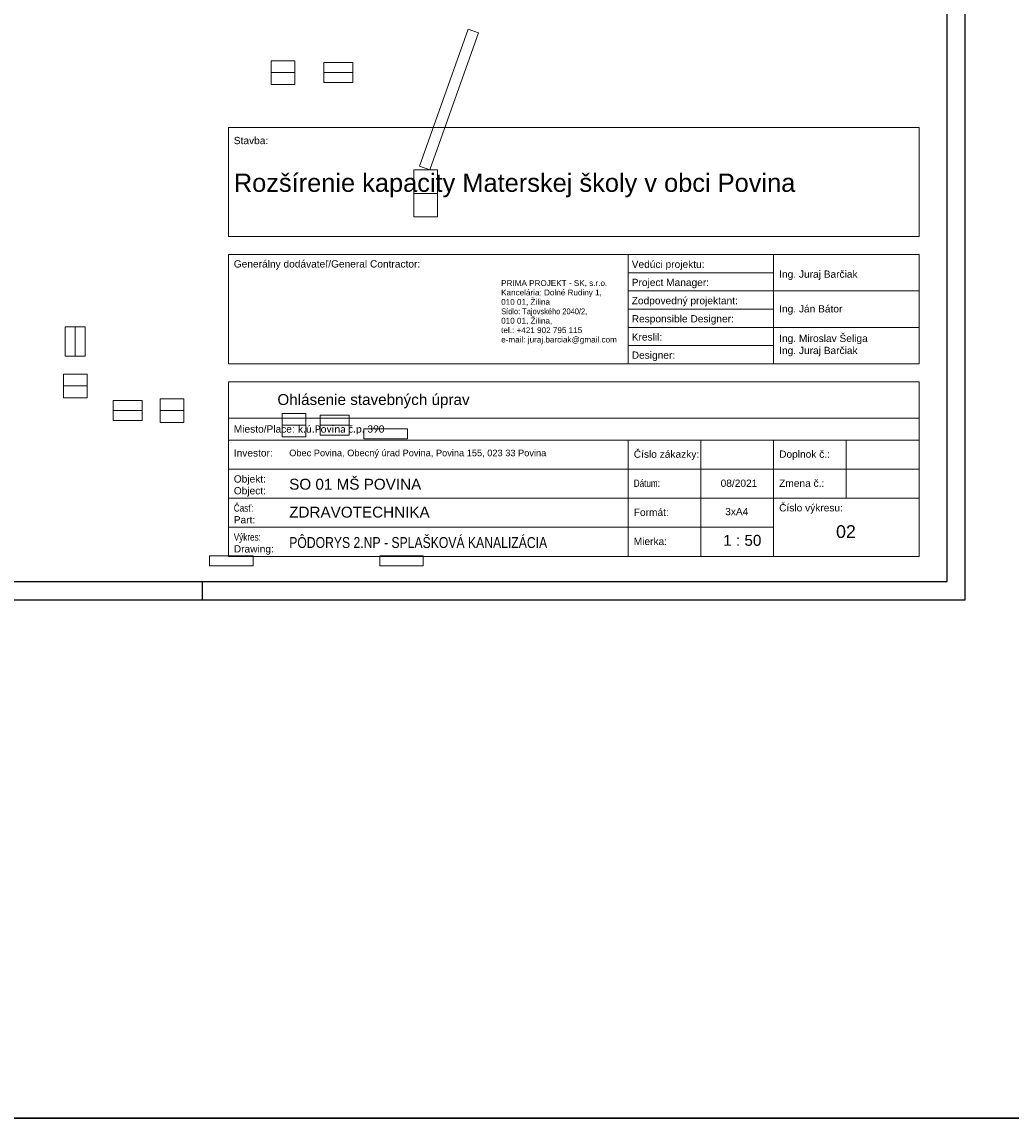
# Model space of a CAD drawing. Header units: millimetres. Extents: x -1674 to 107018, y 6909 to 78196.
# Tile 7 of 24: x 24819 to 38427, y 10857 to 25935. Entities that reach past the tile are written whole.
import ezdxf

# ---------------------------------------------------------------- set-up
doc = ezdxf.new("R2010")
doc.units = ezdxf.units.MM
doc.layers.get('Defpoints').update_dxf_attribs({"color": 2, "lineweight": 30})
for name, color, linetype, lineweight in [('G-ANNO-TEXT', 7, 'Continuous', 9), ('G-ANNO-TTLB', 7, 'Continuous', 9), ('ramik', 61, 'Continuous', 25)]:
    doc.layers.add(name, color=color, linetype=linetype, lineweight=lineweight)
doc.styles.add('Arial_11', font='arial.ttf', dxfattribs={"height": 3.175})
doc.styles.add('Arial_6', font='arial.ttf', dxfattribs={"height": 1.6})
doc.styles.add('Arial_7', font='arial.ttf', dxfattribs={"height": 3.5})
doc.styles.add('Arial_8', font='arial.ttf', dxfattribs={"height": 3})
doc.styles.add('Arial_9', font='arial.ttf', dxfattribs={"width": 0.8, "height": 2.8})

# ---------------------------------------------------------------- blocks, each defined once
blk = doc.blocks.new('*T82')
at = {"layer": 'Defpoints', "color": 8, "linetype": 'ByBlock', "lineweight": 0}
for p, q in [((-275, 0), (-275, 400)), ((0, 400), (-275, 400)), ((-137, 0), (-137, 400)), ((0, 0), (0, 400)), ((0, 0), (-275, 0))]:
    blk.add_line(p, q, dxfattribs=at)
blk = doc.blocks.new('*T83')
at = {"layer": 'Defpoints', "color": 8, "linetype": 'ByBlock', "lineweight": 0}
for p, q in [((0, 0), (325, 0)), ((0, 0), (0, -325)), ((325, 0), (325, -325)), ((0, -162), (325, -162)), ((0, -325), (325, -325))]:
    blk.add_line(p, q, dxfattribs=at)
blk = doc.blocks.new('*T84')
at = {"layer": 'Defpoints', "color": 8, "linetype": 'ByBlock', "lineweight": 0}
for p, q in [((0, 275), (400, 275)), ((0, 0), (0, 275)), ((400, 0), (400, 275)), ((0, 137), (400, 137)), ((0, 0), (400, 0))]:
    blk.add_line(p, q, dxfattribs=at)
blk = doc.blocks.new('*T85')
at = {"layer": 'Defpoints', "color": 8, "linetype": 'ByBlock', "lineweight": 0}
for p, q in [((0, 0), (325, 0)), ((0, 0), (0, -325)), ((325, 0), (325, -325)), ((0, -162), (325, -162)), ((0, -325), (325, -325))]:
    blk.add_line(p, q, dxfattribs=at)
blk = doc.blocks.new('*T86')
at = {"layer": 'Defpoints', "color": 8, "linetype": 'ByBlock', "lineweight": 0}
for p, q in [((0, 137), (600, 137)), ((0, 0), (0, 137)), ((0, 0), (600, 0)), ((600, 0), (600, 137))]:
    blk.add_line(p, q, dxfattribs=at)
blk = doc.blocks.new('*T87')
at = {"layer": 'Defpoints', "color": 8, "linetype": 'ByBlock', "lineweight": 0}
for p, q in [((0, 137), (600, 137)), ((0, 0), (0, 137)), ((0, 0), (600, 0)), ((600, 0), (600, 137))]:
    blk.add_line(p, q, dxfattribs=at)
blk = doc.blocks.new('*T88')
at = {"layer": 'Defpoints', "color": 8, "linetype": 'ByBlock', "lineweight": 0}
for p, q in [((0, 137), (600, 137)), ((0, 0), (0, 137)), ((0, 0), (600, 0)), ((600, 0), (600, 137))]:
    blk.add_line(p, q, dxfattribs=at)
blk = doc.blocks.new('*T89')
at = {"layer": 'Defpoints', "color": 8, "linetype": 'ByBlock', "lineweight": 0}
for p, q in [((0, 275), (400, 275)), ((0, 0), (0, 275)), ((400, 0), (400, 275)), ((0, 137), (400, 137)), ((0, 0), (400, 0))]:
    blk.add_line(p, q, dxfattribs=at)
blk = doc.blocks.new('*T90')
at = {"layer": 'Defpoints', "color": 8, "linetype": 'ByBlock', "lineweight": 0}
for p, q in [((0, 0), (325, 0)), ((0, 0), (0, -325)), ((325, 0), (325, -325)), ((0, -162), (325, -162)), ((0, -325), (325, -325))]:
    blk.add_line(p, q, dxfattribs=at)
blk = doc.blocks.new('*T91')
at = {"layer": 'Defpoints', "color": 8, "linetype": 'ByBlock', "lineweight": 0}
for p, q in [((0, 275), (400, 275)), ((0, 0), (0, 275)), ((400, 0), (400, 275)), ((0, 137), (400, 137)), ((0, 0), (400, 0))]:
    blk.add_line(p, q, dxfattribs=at)
blk = doc.blocks.new('*T92')
at = {"layer": 'Defpoints', "color": 8, "linetype": 'ByBlock', "lineweight": 0}
for p, q in [((0, 0), (325, 0)), ((0, 0), (0, -325)), ((325, 0), (325, -325)), ((0, -162), (325, -162)), ((0, -325), (325, -325))]:
    blk.add_line(p, q, dxfattribs=at)
blk = doc.blocks.new('*T24')
at = {"layer": 'Defpoints', "color": 8, "linetype": 'ByBlock', "lineweight": 0}
for p, q in [((0, 0), (325, 0)), ((0, 0), (0, -325)), ((325, 0), (325, -325)), ((0, -325), (325, -325))]:
    blk.add_line(p, q, dxfattribs=at)
blk = doc.blocks.new('*T25')
at = {"layer": 'Defpoints', "color": 8, "linetype": 'ByBlock', "lineweight": 0}
for p, q in [((0, 0), (325, 0)), ((0, 0), (0, -325)), ((325, 0), (325, -325)), ((0, -325), (325, -325))]:
    blk.add_line(p, q, dxfattribs=at)
blk = doc.blocks.new('*T26')
at = {"layer": 'Defpoints', "color": 8, "linetype": 'ByBlock', "lineweight": 0}
for p, q in [((-141, 50), (526, 1935)), ((0, 0), (668, 1885)), ((668, 1885), (526, 1935)), ((0, 0), (-141, 50))]:
    blk.add_line(p, q, dxfattribs=at)
blk = doc.blocks.new('*U426')
at = {"layer": 'ramik'}
blk.add_line((-210, 5), (-210, 0), dxfattribs=at)
for points in [[(-630, 0), (0, 0), (0, 297), (-630, 297)], [(-625, 5), (-5, 5), (-5, 292), (-625, 292)]]:
    blk.add_lwpolyline(points, close=True, dxfattribs=at)

msp = doc.modelspace()

# ---------------------------------------------------------------- linework, layer by layer
at = {"color": 30, "lineweight": 30}
msp.add_lwpolyline([(-1674, 78196), (52034, 78196), (52034, 10857), (-1674, 10857)], close=True, dxfattribs=at)
at = {"layer": 'G-ANNO-TTLB', "color": 7}
for p, q in [((27660, 22984, 0), (27660, 24484, 0)), ((37160, 24484, 0), (27660, 24484, 0)), ((37160, 22984, 0), (37160, 24484, 0)), ((37160, 22984, 0), (27660, 22984, 0)), ((27660, 21234, 0), (27660, 22734, 0)), ((37160, 22734, 0), (27660, 22734, 0)), ((33160, 21234, 0), (33160, 22734, 0)), ((35160, 21234, 0), (35160, 22734, 0)), ((37160, 21234, 0), (37160, 22734, 0)), ((35160, 22484, 0), (33160, 22484, 0)), ((37160, 22234, 0), (33160, 22234, 0)), ((35160, 21984, 0), (33160, 21984, 0)), ((37160, 21734, 0), (33160, 21734, 0)), ((35160, 21484, 0), (33160, 21484, 0)), ((37160, 21234, 0), (27660, 21234, 0)), ((37160, 20984, 0), (27660, 20984, 0)), ((27660, 20984, 0), (27660, 18584, 0)), ((37160, 18584, 0), (37160, 20984, 0)), ((27660, 20484, 0), (37160, 20484, 0)), ((27660, 20184, 0), (37160, 20184, 0)), ((33160, 18584, 0), (33160, 20184, 0)), ((34160, 18584, 0), (34160, 20184, 0)), ((35160, 18584, 0), (35160, 20184, 0)), ((36160, 19384, 0), (36160, 20184, 0)), ((27660, 19784, 0), (37160, 19784, 0)), ((27660, 19384, 0), (37160, 19384, 0)), ((27660, 18984, 0), (35160, 18984, 0)), ((27660, 18584, 0), (37160, 18584, 0))]:
    msp.add_line(p, q, dxfattribs=at)

# ---------------------------------------------------------------- block references
for name, p in [('*T26', (30431, 23902)), ('*T85', (28248, 25401)), ('*T84', (28973, 25102)), ('*T24', (30211, 23902)), ('*T25', (30211, 23577)), ('*T82', (25691, 21339)), ('*T83', (25391, 21091)), ('*T89', (26073, 20452)), ('*T90', (26723, 20752)), ('*T92', (28398, 20551)), ('*T91', (28923, 20252)), ('*T88', (29524, 20200)), ('*T86', (27399, 18454)), ('*T87', (29741, 18454))]:
    msp.add_blockref(name, p)
at = {"layer": 'ramik', "xscale": 49.99999999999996, "yscale": 49.99999999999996, "zscale": 49.99999999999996}
msp.add_blockref('*U426', (37797, 17987), dxfattribs=at)

# ---------------------------------------------------------------- texts
at = {"layer": 'G-ANNO-TEXT', "color": 7, "insert": (34494, 19250, 0), "char_height": 100, "width": 396.84, "attachment_point": 1, "style": 'Arial_11'}
msp.add_mtext('3xA4', dxfattribs=at)
at = {"layer": 'G-ANNO-TTLB', "color": 7, "attachment_point": 1}
for s, insert, char_height, width, style in [('Stavba: ', (27734, 24354, 0), 100, 513.08, 'Arial_6'), ('{\\W1;\\C0;Rozšírenie kapacity Materskej školy v\\~obci Povina\\~}', (27734, 23848, 0), 250, 10132.95, 'Arial_9'), ('Generálny dodávateľ/General Contractor:', (27734, 22657, 0), 100, 2700.54, 'Arial_6'), ('Vedúci projektu:', (33208, 22652, 0), 100, 1879.02, 'Arial_6'), ('Ing. Juraj Barčiak', (35236, 22516, 0), 100, 1827.09, 'Arial_6'), ('PRIMA PROJEKT - SK, s.r.o.', (31412, 22383, 0), 80, 1767.53, 'Arial_6'), ('Project Manager:', (33208, 22402, 0), 100, 1051.81, 'Arial_6'), ('Kancelária: Dolné Rudiny 1,', (31412, 22254, 0), 80, 1456.57, 'Arial_6'), ('Zodpovedný projektant:', (33208, 22152, 0), 100, 1868.68, 'Arial_6'), ('010 01, Žilina ', (31412, 22124, 0), 80, 1392.05, 'Arial_6'), ('Ing. Ján Bátor', (35236, 22039, 0), 100, 1827.09, 'Arial_6'), ('{\\W0.8;Sídlo: Tajovského 2040/2,}', (31412, 21994, 0), 80, 1392.05, 'Arial_6'), ('010 01, Žilina, ', (31412, 21865, 0), 80, 1285.43, 'Arial_6'), ('Responsible Designer:', (33208, 21902, 0), 100, 1398.14, 'Arial_6'), ('tel.: +421 902 795 115', (31412, 21735, 0), 80, 1105.69, 'Arial_6'), ('e-mail: juraj.barciak@gmail.com', (31412, 21606, 0), 80, 1585.42, 'Arial_6'), ('Kreslil:', (33208, 21652, 0), 100, 420.08, 'Arial_6'), ('Ing. Miroslav Šeliga\\PIng. Juraj Barčiak', (35236, 21633, 0), 100, 1863.76, 'Arial_6'), ('Designer:', (33208, 21402, 0), 100, 593.25, 'Arial_6'), ('{\\W5.1529;  }Ohlásenie stavebných úprav', (27734, 20816, 0), 150, 4681.76, 'Arial_7'), ('Miesto/Place: ', (27734, 20386, 0), 100, 872.24, 'Arial_6'), ('{\\fCalibri|b0|i0|c238|p34;k.ú.Povina č.p. 390}', (28616, 20386, 0), 100, 5676.45, 'Arial_6'), ('Investor: ', (27734, 20057, 0), 100, 574.01, 'Arial_6'), ('{\\H0.90909x;\\C0;Obec Povina, Obecný úrad Povina, Povina 155, 023 33 Povina\\H1.09999x;\\C1;                                     }', (28496, 20052, 0), 100, 5050.9, 'Arial_6'), ('Číslo zákazky:', (33236, 20040, 0), 100, 1358.19, 'Arial_6'), ('Doplnok č.: ', (35236, 20040, 0), 100, 856.63, 'Arial_6'), ('Objekt:', (27734, 19699, 0), 100, 439.32, 'Arial_6'), ('SO 01 MŠ POVINA', (28496, 19651, 0), 150, 3259.59, 'Arial_7'), ('{\\W0.8;Dátum:}', (33236, 19640, 0), 100, 99.41, 'Arial_6'), ('08/2021', (34431, 19640, 0), 100, 500.25, 'Arial_6'), ('Zmena č.: ', (35236, 19640, 0), 100, 803.04, 'Arial_6'), ('Object: ', (27734, 19537, 0), 100, 477.81, 'Arial_6'), ('{\\W0.8;Časť:}', (27734, 19299, 0), 100, 99.41, 'Arial_6'), ('Číslo výkresu:', (35236, 19302, 0), 100, 1196.17, 'Arial_6'), ('ZDRAVOTECHNIKA', (28496, 19267, 0), 150, 804.89, 'Arial_7'), ('Formát:', (33236, 19240, 0), 100, 320.68, 'Arial_6'), ('Part: ', (27734, 19137, 0), 100, 330.3, 'Arial_6'), ('02', (36019, 19012, 0), 175, 286.2, 'Arial_8'), ('{\\W0.8;Výkres:}', (27734, 18899, 0), 100, 93, 'Arial_6'), ('{\\W0.8;PÔDORYS 2.NP - SPLAŠKOVÁ KANALIZÁCIA}', (28496, 18849, 0), 150, 4808.46, 'Arial_7'), ('Mierka:', (33236, 18840, 0), 100, 452.15, 'Arial_6'), (' 1 : 50', (34409, 18879, 0), 150, 577.22, 'Arial_7'), ('Drawing: ', (27734, 18737, 0), 100, 577.22, 'Arial_6')]:
    msp.add_mtext(s, dxfattribs=dict(at, insert=insert, char_height=char_height, width=width, style=style))

doc.saveas('drawing.dxf')
